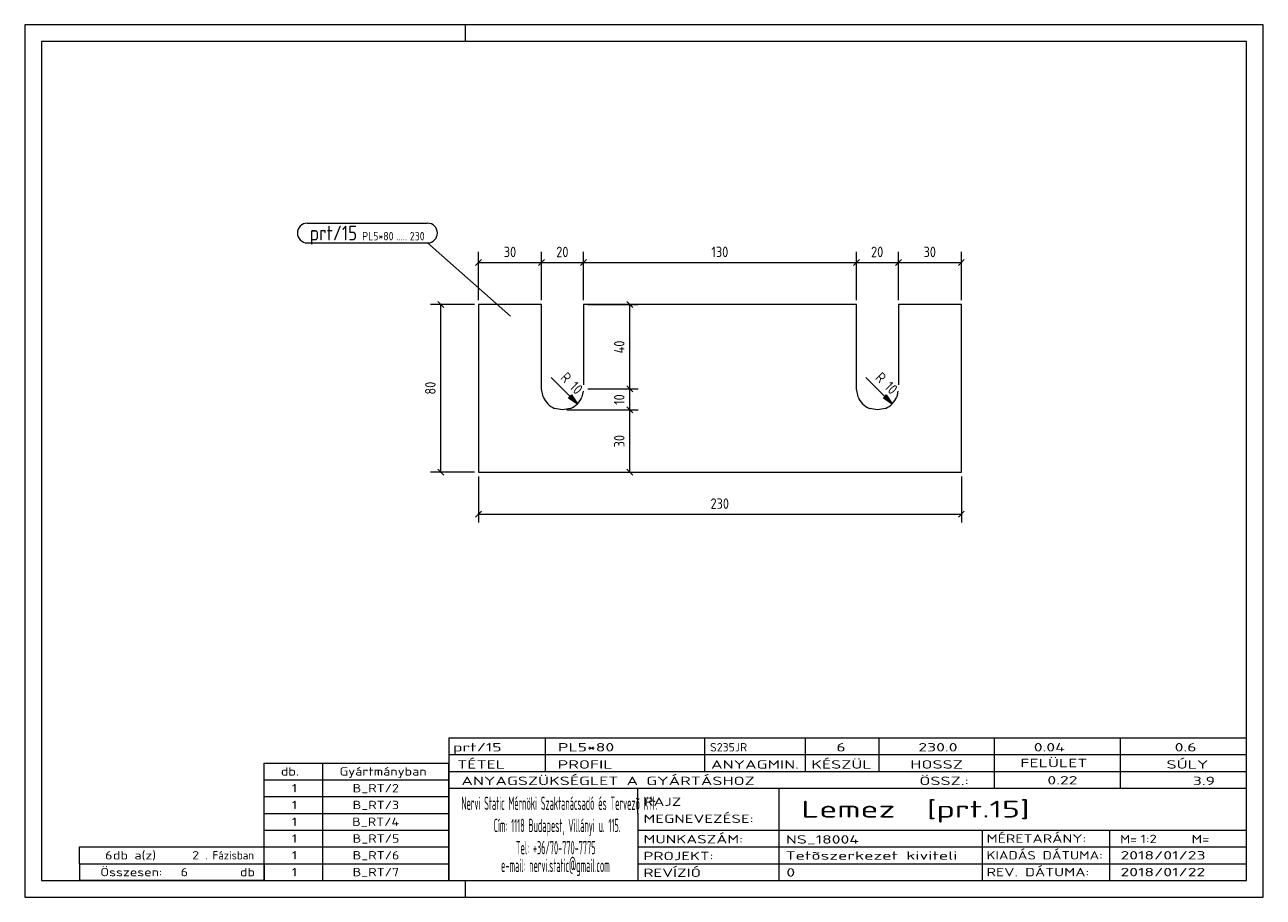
# Model space of a CAD drawing. Header units: millimetres. Extents: x 1 to 296, y 1 to 209.
import ezdxf

# ---------------------------------------------------------------- set-up
doc = ezdxf.new("R2010")
doc.units = ezdxf.units.MM
doc.header["$LTSCALE"] = 0.6
doc.linetypes.add('XKITLINE00', pattern=[0])
for name, color, linetype, lineweight in [('DrawingSheet', 5, 'Continuous', 0), ('OtherObjectType', 1, 'Continuous', 0), ('Part', 2, 'Continuous', 0), ('PartMark', 3, 'Continuous', 0), ('Z-DIMENSIONS', 1, 'Continuous', 0)]:
    doc.layers.add(name, color=color, linetype=linetype, lineweight=lineweight)
doc.styles.add('ISOCPEUR', font='ISOCPEUR.TTF')

msp = doc.modelspace()

# ---------------------------------------------------------------- hatches: boundary and pattern name
at = {"layer": 'Z-DIMENSIONS'}
for points in [[(131.23, 120.76), (132.64, 118.64), (130.52, 120.05)], [(206.21, 120.76), (207.63, 118.64), (205.51, 120.05)]]:
    msp.add_hatch(color=7, dxfattribs=at).paths.add_polyline_path(points, flags=17)

# ---------------------------------------------------------------- linework, layer by layer
at = {"layer": 'DrawingSheet', "color": 2, "linetype": 'XKITLINE00', "lineweight": 0}
for p, q in [((296, 209), (1, 209)), ((1, 209), (1, 1)), ((106, 205), (106, 209)), ((296, 1), (296, 209)), ((106, 1), (106, 5)), ((1, 1), (296, 1))]:
    msp.add_line(p, q, dxfattribs=at)
at = {"layer": 'DrawingSheet', "color": 3, "linetype": 'XKITLINE00', "lineweight": 0}
for p, q in [((292, 205), (5, 205)), ((5, 205), (5, 5)), ((292, 5), (292, 205)), ((5, 5), (292, 5))]:
    msp.add_line(p, q, dxfattribs=at)
at = {"layer": 'OtherObjectType', "color": 7, "linetype": 'XKITLINE00', "lineweight": 0}
for p, q in [((102, 39), (292, 39)), ((102, 39), (102, 35)), ((102, 39), (292, 39)), ((125, 35), (125, 39)), ((163, 35), (163, 39)), ((187, 35), (187, 39)), ((204.5, 35), (204.5, 39)), ((232, 35), (232, 39)), ((262, 35), (262, 39)), ((292, 35), (292, 39)), ((58, 33), (102, 33)), ((58, 29), (58, 33)), ((72, 29), (72, 33)), ((102, 35), (292, 35)), ((102, 35), (102, 5)), ((102, 35), (292, 35)), ((102, 29), (102, 33)), ((125, 31), (125, 35)), ((163, 31), (163, 35)), ((187, 31), (187, 35)), ((204.5, 31), (204.5, 35)), ((232, 31), (232, 35)), ((262, 31), (262, 35)), ((292, 31), (292, 35)), ((102, 31), (292, 31)), ((232, 27), (232, 31)), ((262, 27), (262, 31)), ((292, 27), (292, 31)), ((58, 29), (102, 29)), ((58, 25), (58, 29)), ((72, 25), (72, 29)), ((102, 25), (102, 29)), ((102, 27), (292, 27)), ((147, 21), (147, 27)), ((180.7, 17), (180.7, 27)), ((292, 21), (292, 27)), ((58, 25), (102, 25)), ((58, 21), (58, 25)), ((72, 21), (72, 25)), ((102, 21), (102, 25)), ((58, 21), (102, 21)), ((58, 17), (58, 21)), ((72, 17), (72, 21)), ((102, 17), (102, 21)), ((147, 21), (147, 5)), ((292, 17), (292, 21)), ((58, 17), (102, 17)), ((58, 13), (58, 17)), ((72, 13), (72, 17)), ((102, 13), (102, 17)), ((147, 17), (292, 17)), ((180.7, 5), (180.7, 17)), ((229.16, 13), (229.16, 17)), ((259.5, 5), (259.5, 17)), ((292, 13), (292, 17)), ((14, 9), (14, 13)), ((14, 13), (58, 13)), ((14, 13), (58, 13)), ((58, 9), (58, 13)), ((58, 13), (102, 13)), ((58, 9), (58, 13)), ((72, 9), (72, 13)), ((102, 9), (102, 13)), ((147, 13), (292, 13)), ((229.16, 5), (229.16, 13)), ((292, 9), (292, 13)), ((14, 9), (58, 9)), ((14, 9), (14, 5)), ((14, 9), (58, 9)), ((58, 9), (58, 5)), ((58, 9), (102, 9)), ((58, 5), (58, 9)), ((72, 5), (72, 9)), ((102, 5), (102, 9)), ((147, 9), (292, 9)), ((292, 5), (292, 9)), ((58, 5), (14, 5)), ((58, 5), (102, 5)), ((102, 5), (292, 5)), ((139.5, 5), (292, 5))]:
    msp.add_line(p, q, dxfattribs=at)
at = {"layer": 'Part', "color": 2, "linetype": 'XKITLINE00', "lineweight": 0}
for p, q in [((124.11, 142.34), (109.11, 142.34)), ((109.11, 142.34), (109.11, 102.34)), ((124.11, 122.17), (124.11, 142.34)), ((199.09, 142.34), (134.11, 142.34)), ((134.11, 142.34), (134.11, 123.18)), ((199.1, 122.17), (199.09, 142.34)), ((224.09, 142.34), (209.09, 142.34)), ((209.09, 142.34), (209.09, 123.18)), ((224.1, 102.34), (224.09, 142.34)), ((124.49, 120.26), (124.11, 122.17)), ((134, 121.61), (133.73, 120.26)), ((199.48, 120.26), (199.1, 122.17)), ((208.98, 121.61), (208.71, 120.26)), ((129.11, 117.17), (127.19, 117.55)), ((131.02, 117.55), (129.11, 117.17)), ((204.09, 117.17), (202.18, 117.55)), ((206.01, 117.55), (204.09, 117.17)), ((109.11, 102.34), (224.1, 102.34))]:
    msp.add_line(p, q, dxfattribs=at)
for centre, start, end in [((129.11, 122.17), 202.5046, 247.5015), ((129.11, 122.17), 292.5015, 337.5046), ((204.1, 122.17), 202.5154, 247.5111), ((204.09, 122.17), 292.5082, 337.5069)]:
    msp.add_arc(centre, 5, start, end, dxfattribs=at)
at = {"layer": 'PartMark', "color": 7, "linetype": 'XKITLINE00', "lineweight": 0}
for p, q in [((68.3, 161.7), (96.93, 161.7)), ((68.3, 157), (96.93, 157)), ((116.73, 139.55), (96.93, 157))]:
    msp.add_line(p, q, dxfattribs=at)
for centre, start, end in [((68.3, 159.35), 90, 270), ((96.93, 159.35), 270, 90)]:
    msp.add_arc(centre, 2.35, start, end, dxfattribs=at)
at = {"layer": 'Z-DIMENSIONS', "color": 7, "linetype": 'XKITLINE00', "lineweight": 0}
for p, q in [((109.11, 143.34), (109.11, 154.84)), ((124.11, 143.34), (124.11, 154.84)), ((124.11, 143.34), (124.11, 154.84)), ((134.11, 143.34), (134.11, 154.84)), ((134.11, 143.34), (134.11, 154.84)), ((199.09, 143.34), (199.09, 154.84)), ((199.09, 143.34), (199.09, 154.84)), ((209.09, 143.34), (209.09, 154.84)), ((209.09, 143.34), (209.09, 154.84)), ((224.09, 143.34), (224.09, 154.84)), ((109.81, 153.05), (108.4, 151.64)), ((109.11, 152.34), (124.11, 152.34)), ((124.81, 153.05), (123.4, 151.64)), ((124.81, 153.05), (123.4, 151.64)), ((124.11, 152.34), (134.11, 152.34)), ((134.81, 153.05), (133.4, 151.64)), ((134.81, 153.05), (133.4, 151.64)), ((134.11, 152.34), (199.09, 152.34)), ((199.8, 153.05), (198.38, 151.64)), ((199.8, 153.05), (198.38, 151.64)), ((199.09, 152.34), (209.09, 152.34)), ((209.8, 153.05), (208.38, 151.64)), ((209.8, 153.05), (208.38, 151.64)), ((209.09, 152.34), (224.09, 152.34)), ((224.8, 153.05), (223.39, 151.64)), ((108.11, 142.34), (97.61, 142.34)), ((99.4, 143.05), (100.81, 141.63)), ((100.11, 102.34), (100.11, 142.34)), ((135.11, 142.34), (147.11, 142.34)), ((144.4, 143.05), (145.81, 141.63)), ((145.11, 122.17), (145.11, 142.34)), ((132.64, 118.64), (126.36, 124.91)), ((207.63, 118.64), (201.35, 124.91)), ((135.11, 122.17), (147.11, 122.17)), ((135.11, 122.17), (147.11, 122.17)), ((144.4, 122.88), (145.81, 121.47)), ((144.4, 122.88), (145.81, 121.47)), ((145.11, 117.17), (145.11, 122.17)), ((130.52, 120.05), (131.23, 120.76)), ((130.52, 120.05), (132.64, 118.64)), ((131.23, 120.76), (132.64, 118.64)), ((205.51, 120.05), (206.21, 120.76)), ((205.51, 120.05), (207.63, 118.64)), ((206.21, 120.76), (207.63, 118.64)), ((130.11, 117.17), (147.11, 117.17)), ((130.11, 117.17), (147.11, 117.17)), ((144.4, 117.88), (145.81, 116.46)), ((144.4, 117.88), (145.81, 116.46)), ((145.11, 102.34), (145.11, 117.17)), ((108.11, 102.34), (97.61, 102.34)), ((99.4, 103.05), (100.81, 101.64)), ((109.11, 101.34), (109.11, 90.34)), ((110.11, 102.34), (147.11, 102.34)), ((144.4, 103.05), (145.81, 101.64)), ((224.1, 101.34), (224.1, 90.34)), ((109.81, 93.05), (108.4, 91.64)), ((109.11, 92.34), (224.1, 92.34)), ((224.8, 93.05), (223.39, 91.64))]:
    msp.add_line(p, q, dxfattribs=at)
for centre, start, end in [((129.11, 122.17), 292.5015, 337.5046), ((204.09, 122.17), 292.5082, 337.5069)]:
    msp.add_arc(centre, 5, start, end, dxfattribs=at)
at = {"layer": 'Z-DIMENSIONS', "color": 3}
for p in [(109.11, 152.34), (124.11, 152.34), (124.11, 152.34), (134.11, 152.34), (134.11, 152.34), (199.09, 152.34), (199.09, 152.34), (209.09, 152.34), (209.09, 152.34), (224.09, 152.34), (100.11, 142.34), (145.11, 142.34), (145.11, 122.17), (145.11, 122.17), (145.11, 117.17), (145.11, 117.17), (100.11, 102.34), (145.11, 102.34), (109.11, 92.34), (224.1, 92.34)]:
    msp.add_point(p, dxfattribs=at)

# ---------------------------------------------------------------- texts
at = {"layer": 'OtherObjectType', "color": 7, "style": 'ISOCPEUR'}
for s, height, width, p in [('prt/15', 2, 1.525501, (103, 35.76)), ('PL5*80', 2, 1.525501, (128, 35.76)), ('S235JR', 2, 1.02, (164.22, 35.76)), ('6', 2, 1.525501, (194.32, 35.76)), ('230.0', 2, 1.525501, (213.86, 35.76)), ('0.04', 2, 1.525501, (241.35, 35.76)), ('0.6', 2, 1.525501, (274.91, 35.76)), ('TÉTEL', 2, 1.525501, (104, 31.66)), ('PROFIL', 2, 1.525501, (127.96, 31.66)), ('ANYAGMIN.', 2, 1.525501, (164.47, 31.66)), ('KÉSZÜL', 2, 1.525501, (188.37, 31.66)), ('HOSSZ', 2, 1.525501, (211.96, 31.66)), ('FELÜLET', 2, 1.525501, (238.13, 32)), ('SÚLY', 2, 1.525501, (272.96, 31.66)), ('db.', 2, 1.211571, (62, 30)), ('Gyártmányban', 2, 1.211571, (76, 30)), ('ANYAGSZÜKSÉGLET A GYÁRTÁSHOZ', 2, 1.525501, (105, 27.75)), ('ÖSSZ.:', 2, 1.525501, (214.1, 27.75)), ('0.22', 2, 1.525501, (244.59, 27.88)), ('3.9', 2, 1.525501, (279.22, 27.75)), ('1', 2, 1.211571, (64.63, 26)), ('B_RT/2', 2, 1.211571, (79.1, 26)), ('1', 2, 1.211571, (64.63, 22)), ('B_RT/3', 2, 1.211571, (79.1, 22)), ('Nervi Static Mérnöki\xa0Szaktanácsadó\xa0és\xa0Tervezõ Kft.', 3.1765, 0.403093, (105, 21.82)), ('RAJZ', 2, 1.445, (148.38, 22.78)), ('Lemez  [prt.15]', 4, 1.474651, (186, 20)), ('MEGNEVEZÉSE:', 2, 1.445, (148.38, 18.72)), ('1', 2, 1.211571, (64.63, 18)), ('B_RT/4', 2, 1.211571, (78.98, 18)), ('Cím:\xa01118 Budapest, Villányi u. 115.', 3.1765, 0.403093, (112.69, 16.53)), ('1', 2, 1.211571, (64.63, 14)), ('B_RT/5', 2, 1.211571, (79.1, 14)), ('MUNKASZÁM:', 2, 1.445, (148.38, 13.84)), ('NS_18004', 2, 1.525501, (182.28, 13.78)), ('MÉRETARÁNY:', 2, 1.36, (230.1, 14)), ('M=', 2, 1.211571, (261.91, 13.84)), ('1:2', 2, 1.275, (266.79, 13.9)), ('M=', 2, 1.275, (278.95, 13.87)), ('6', 2, 1.211571, (20.14, 10)), ('db a(z)', 2, 1.211571, (22, 10)), ('2', 2, 1.211571, (40.86, 10)), ('. Fázisban', 2, 0.935, (44, 10)), ('1', 2, 1.211571, (64.63, 10)), ('B_RT/6', 2, 1.211571, (79.1, 10)), ('Tel:\xa0+36/70-770-7775', 3.1765, 0.403093, (117.97, 11.24)), ('PROJEKT:', 2, 1.445, (148.38, 9.84)), ('Tetõszerkezet kiviteli ', 2, 1.525501, (182.2, 9.94)), ('KIADÁS DÁTUMA:', 2, 1.275, (230.1, 10)), ('2018/01/23', 2, 1.525501, (262, 10)), ('e-mail:\xa0nervi.static@gmail.com', 3.1765, 0.403093, (114.45, 7)), ('Összesen:            db', 2, 1.211571, (19, 6)), ('6', 2, 1.211571, (38.14, 6)), ('1', 2, 1.211571, (64.63, 6)), ('B_RT/7', 2, 1.211571, (79.1, 6)), ('REVÍZIÓ', 2, 1.445, (148.38, 5.84)), ('0', 2, 1.525501, (182.41, 5.92)), ('REV. DÁTUMA:', 2, 1.36, (230.1, 6)), ('2018/01/22', 2, 1.525501, (262, 6))]:
    msp.add_text(s, height=height, dxfattribs=dict(at, width=width)).set_placement(p)
at = {"layer": 'PartMark', "color": 3, "style": 'ISOCPEUR', "width": 0.85}
msp.add_text('prt/15', height=3.5, dxfattribs=at).set_placement((68.9, 157.6))
at = {"layer": 'PartMark', "color": 4, "style": 'ISOCPEUR', "width": 0.85}
for s, p in [('PL5*80', (81.38, 157.6)), ('230', (92.72, 157.6)), ('.....', (89.54, 157.6))]:
    msp.add_text(s, height=2, dxfattribs=at).set_placement(p)
at = {"layer": 'Z-DIMENSIONS', "color": 3, "style": 'ISOCPEUR', "width": 0.85}
for s, p in [('30', (115.1, 153.59)), ('20', (127.6, 153.59)), ('130', (164.56, 153.59)), ('20', (202.59, 153.59)), ('30', (215.09, 153.59)), ('230', (164.34, 93.59))]:
    msp.add_text(s, height=2.5, dxfattribs=at).set_placement(p)
for s, rotation, p in [('40', 90.0002, (143.86, 130.65)), ('80', 90.0002, (98.86, 120.84)), ('R 10', -44.9944, (128.41, 124.63)), ('R 10', -44.9944, (203.4, 124.63)), ('10', 90.0002, (143.86, 118.38)), ('30', 90.0002, (143.86, 108.25))]:
    msp.add_text(s, height=2.5, rotation=rotation, dxfattribs=at).set_placement(p)

doc.saveas('drawing.dxf')
